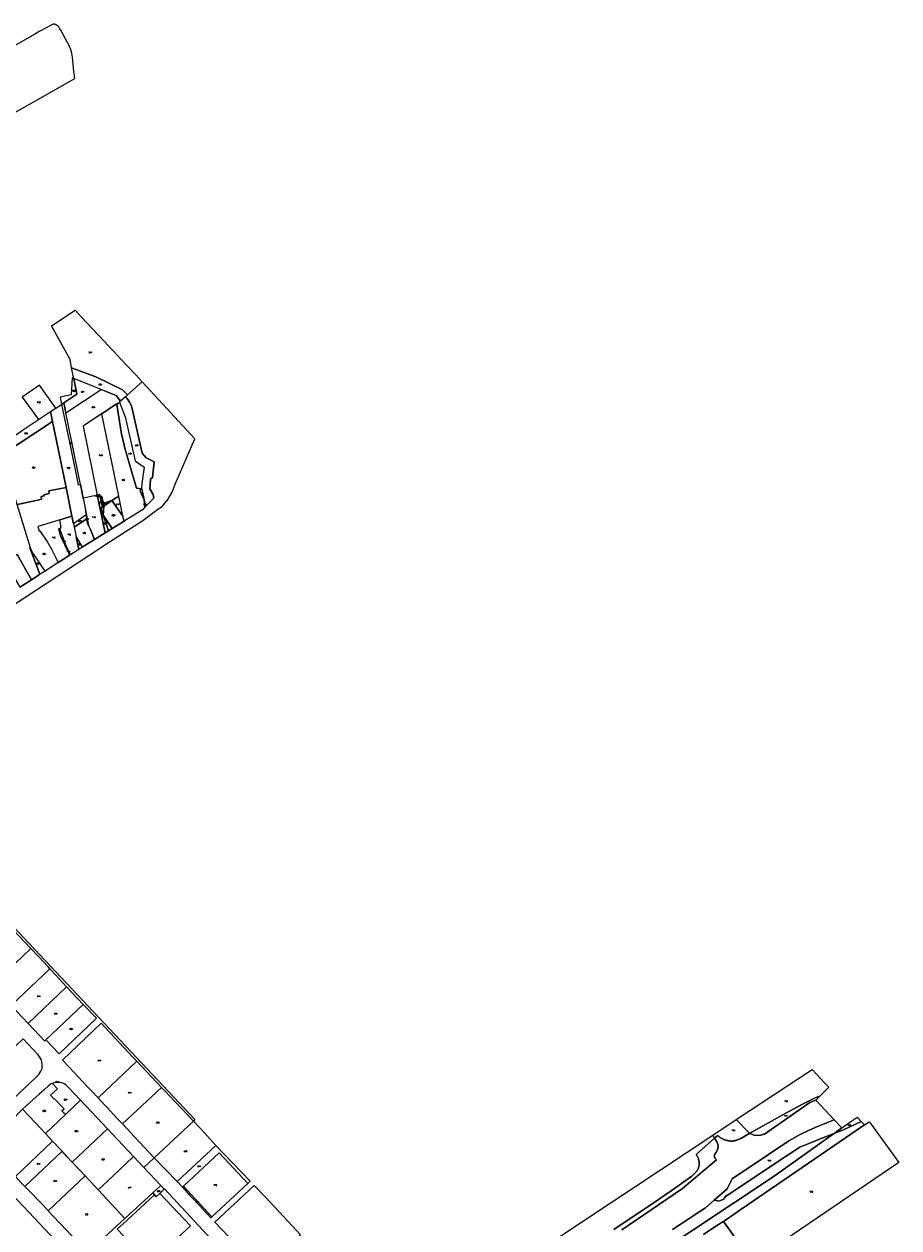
# Model space of a CAD drawing. Header units: metres. Extents: x 3 to 114181, y 112716 to 476231.
# Tile 90 of 90: x 113278 to 114181, y 474525 to 475768. Entities that reach past the tile are written whole.
import ezdxf
from ezdxf.enums import TextEntityAlignment as Align

# ---------------------------------------------------------------- set-up
doc = ezdxf.new("R2010")
doc.units = ezdxf.units.M
doc.header["$MEASUREMENT"] = 0
for name, color, linetype, lineweight in [('Kadasterperceelnummers', 14, 'Continuous', 0), ('Kadasterpercelen', 14, 'Continuous', 13), ('Pand BGT', 7, 'Continuous', 13)]:
    doc.layers.add(name, color=color, linetype=linetype, lineweight=lineweight)
doc.styles.add('Style-STANDARD', font='STANDARD.shx')

msp = doc.modelspace()

# ---------------------------------------------------------------- linework, layer by layer
at = {"layer": 'Kadasterpercelen', "linetype": 'Continuous', "flags": 128}
for points in [[(113330.5, 475472.8), (113337.2, 475465.6), (113360.1, 475441), (113383.7, 475415.9), (113393.5, 475405.5), (113399.9, 475398.6), (113384.8, 475385.3), (113379.6, 475390.6), (113351.8, 475403.8), (113326.9, 475413.3), (113325.3, 475421.6), (113306.2, 475456.4)], [(113326.9, 475413.3), (113351.8, 475403.8), (113379.6, 475390.6), (113384.8, 475385.3), (113382.6, 475383.3), (113377.5, 475378.8), (113373.1, 475384.5), (113357.5, 475390.8), (113350.7, 475393.6), (113329.1, 475402.3)], [(113317.3, 475376), (113318.9, 475377.1), (113332.4, 475386), (113329.1, 475402.3), (113328.5, 475402.5), (113327.5, 475402.9), (113326.4, 475385.3), (113315, 475383), (113316.4, 475375.4)], [(113318.9, 475377.1), (113321, 475366.6), (113357.5, 475390.8), (113350.7, 475393.6), (113329.1, 475402.3), (113332.4, 475386)], [(113292.9, 475359.8), (113305.2, 475368), (113310.7, 475371.6), (113293.8, 475395.3), (113276, 475382.8)], [(113338.8, 475278.5), (113336, 475292.7), (113321, 475366.6), (113357.5, 475390.8), (113373.1, 475384.5), (113377.5, 475378.8), (113376.3, 475377.8), (113373.5, 475375.3), (113373.4, 475376), (113358.2, 475365.8), (113357.8, 475365.5), (113339, 475352.9), (113353.5, 475281.6), (113351, 475281.1), (113349, 475280.7)], [(113307.3, 475357.6), (113305.2, 475368), (113310.7, 475371.6), (113316.4, 475375.4), (113326.2, 475329.9), (113333.8, 475292.3), (113336, 475292.7), (113338.8, 475278.5), (113341.3, 475266.6), (113342.1, 475261.3), (113328.9, 475252.2), (113327.3, 475260.2), (113321.2, 475289.7)], [(113333.8, 475292.3), (113336, 475292.7), (113321, 475366.6), (113318.9, 475377.1), (113317.3, 475376), (113316.4, 475375.4), (113326.2, 475329.9)], [(113402.7, 475269.3), (113400, 475266.6), (113381.1, 475254.9), (113380, 475260.2), (113375.7, 475280.8), (113358.2, 475365.8), (113373.4, 475376), (113373.5, 475375.3), (113378.3, 475344.8), (113379, 475342.1), (113382, 475330.3), (113393.8, 475289.1), (113398.8, 475288.4), (113397.9, 475286.3), (113401.9, 475277)], [(113373.5, 475375.3), (113376.3, 475377.8), (113382.1, 475362.5), (113392.7, 475317.1), (113401.9, 475310.6), (113399.4, 475293.9), (113399, 475289.3), (113401.9, 475277), (113397.9, 475286.3), (113398.8, 475288.4), (113393.8, 475289.1), (113382, 475330.3), (113379, 475342.1), (113378.3, 475344.8)], [(113401.9, 475277), (113403.6, 475270.2), (113411.8, 475278.5), (113411, 475282.4), (113407.6, 475288.3), (113408.5, 475298.1), (113410.3, 475299.9), (113412.1, 475316.1), (113403.8, 475320.4), (113399.8, 475325.2), (113388.9, 475374), (113386.7, 475377.8), (113385.1, 475380.5), (113384.1, 475381.9), (113382.6, 475383.3), (113377.5, 475378.8), (113376.3, 475377.8), (113382.1, 475362.5), (113392.7, 475317.1), (113401.9, 475310.6), (113399.4, 475293.9), (113399, 475289.3)], [(113292.9, 475359.8), (113305.2, 475368), (113307.3, 475357.6), (113254.7, 475322.9), (113251.9, 475331.7), (113251.5, 475332.4), (113274.7, 475347.8), (113275.3, 475348.2)], [(113353.5, 475281.6), (113356.2, 475282.3), (113356.6, 475280.2), (113358.1, 475280.5), (113359.6, 475273), (113368.5, 475276.1), (113375.7, 475280.8), (113358.2, 475365.8), (113357.8, 475365.5), (113339, 475352.9)], [(113270.6, 475272), (113254.7, 475322.9), (113307.3, 475357.6), (113321.2, 475289.7), (113303.3, 475286.2), (113303.9, 475283.3), (113298.4, 475282.2), (113298.8, 475281), (113295.5, 475280.3), (113296, 475277.5), (113292.1, 475276.7), (113292.1, 475276.4)], [(113284.6, 475227.5), (113284.6, 475227.5), (113270.6, 475272), (113254.7, 475322.9), (113210.7, 475293.8), (113214, 475288.1), (113222.1, 475274.2), (113229.8, 475261.1), (113247.4, 475231.1), (113257.4, 475214), (113257.9, 475213.1), (113270.6, 475220.4), (113285.5, 475194.4), (113290.3, 475197.4), (113294.2, 475200), (113283.9, 475227.2)], [(113306.2, 475225.8), (113308.3, 475221.8), (113313.1, 475212.1), (113309.5, 475209.8), (113299.5, 475203.4), (113290.8, 475216.6), (113286.7, 475222.6), (113285.8, 475224.3), (113285, 475226.2), (113284.6, 475227.5), (113284.6, 475227.5), (113270.6, 475272), (113292.1, 475276.4), (113292.1, 475276.7), (113296, 475277.5), (113295.5, 475280.3), (113298.8, 475281), (113298.4, 475282.2), (113303.9, 475283.3), (113303.3, 475286.2), (113321.2, 475289.7), (113327.3, 475260.2), (113314.8, 475256.3), (113307.1, 475253.9), (113291.9, 475249.4), (113293.5, 475244.5), (113294.3, 475244.8), (113302.2, 475233.2)], [(113338.8, 475278.5), (113341.3, 475266.6), (113344.5, 475250.4), (113345.5, 475248.3), (113346.6, 475246.3), (113350.5, 475236.1), (113361.5, 475242.8), (113356.4, 475267.7), (113353.8, 475280.3), (113351, 475281.1), (113349, 475280.7)], [(113351, 475281.1), (113353.8, 475280.3), (113355.2, 475280), (113356.6, 475280.2), (113356.2, 475282.3), (113353.5, 475281.6)], [(113357, 475268.2), (113358.8, 475269.3), (113356.6, 475280.2), (113355.2, 475280), (113353.8, 475280.3), (113356.4, 475267.7)], [(113356.6, 475280.2), (113358.8, 475269.3), (113360.2, 475270.2), (113359.8, 475272.4), (113359.6, 475273), (113358.1, 475280.5)], [(113380, 475260.2), (113368.5, 475276.1), (113360.2, 475270.2), (113359.6, 475261), (113368.7, 475247.3), (113381.1, 475254.9)], [(113368.5, 475276.1), (113359.6, 475273), (113359.8, 475272.4), (113360.2, 475270.2)], [(113375.7, 475280.8), (113368.5, 475276.1), (113380, 475260.2)], [(113402.7, 475269.3), (113401.9, 475277), (113403.6, 475270.2)], [(113334.3, 475225.6), (113325.7, 475220.1), (113322.8, 475225.9), (113322.6, 475226.2), (113321.8, 475227.9), (113314.4, 475247.3), (113316.3, 475248.5), (113314.8, 475256.3), (113327.3, 475260.2), (113328.9, 475252.2), (113329.6, 475248.7), (113331.6, 475238.8)], [(113328.9, 475252.2), (113329.6, 475248.7), (113342.7, 475257.4), (113342.1, 475261.3)], [(113341.3, 475266.6), (113342.1, 475261.3), (113342.7, 475257.4), (113343.4, 475252.7), (113344.5, 475250.4)], [(113356.4, 475267.7), (113361.5, 475242.8), (113364.9, 475244.9), (113357, 475268.2)], [(113357, 475268.2), (113364.9, 475244.9), (113368.7, 475247.3), (113359.6, 475261), (113360.2, 475270.2), (113358.8, 475269.3)], [(113314.8, 475256.3), (113307.1, 475253.9), (113291.9, 475249.4), (113293.5, 475244.5), (113294.3, 475244.8), (113302.2, 475233.2), (113306.2, 475225.8), (113308.3, 475221.8), (113313.1, 475212.1), (113321.2, 475217.2), (113324.9, 475219.6), (113324, 475222), (113315.5, 475239.7), (113313.9, 475247), (113314.2, 475247.2), (113314.4, 475247.3), (113316.3, 475248.5)], [(113338, 475228), (113340.6, 475229.6), (113350.5, 475236.1), (113346.6, 475246.3), (113345.5, 475248.3), (113344.5, 475250.4), (113343.4, 475252.7), (113342.7, 475257.4), (113329.6, 475248.7), (113331.6, 475238.8)], [(113314.2, 475247.2), (113314.4, 475247.3), (113321.8, 475227.9), (113324, 475222), (113315.5, 475239.7), (113313.9, 475247)], [(113334.3, 475225.6), (113331.6, 475238.8), (113338, 475228)], [(113284.6, 475227.5), (113283.9, 475227.2), (113294.2, 475200), (113299.5, 475203.4), (113290.8, 475216.6), (113286.7, 475222.6), (113285.8, 475224.3), (113285, 475226.2)], [(113322.6, 475226.2), (113322.8, 475225.9), (113325.7, 475220.1), (113324.9, 475219.6), (113324, 475222), (113321.8, 475227.9)], [(113257.9, 475213.1), (113258.7, 475211.7), (113258.9, 475211.4), (113273.4, 475186.6), (113280.7, 475191.3), (113285.5, 475194.4), (113270.6, 475220.4)], [(113304.5, 474792.6), (113264.7, 474754.9), (113255.5, 474764.6), (113252.5, 474767.8), (113244.8, 474775.9), (113233.8, 474787.6), (113200.5, 474823.3), (113201.6, 474824.3), (113240.3, 474860.8), (113242.9, 474858.1), (113247.8, 474852.9), (113255.9, 474844.3), (113272.5, 474826.8), (113284.9, 474813.6), (113293, 474805), (113302.6, 474794.7)], [(113201.6, 474824.3), (113200.5, 474823.3), (113233.8, 474787.6), (113244.8, 474775.9), (113284.9, 474813.6), (113272.5, 474826.8), (113255.9, 474844.3), (113247.8, 474852.9), (113242.9, 474858.1), (113240.3, 474860.8)], [(113264.7, 474754.9), (113304.5, 474792.6), (113302.6, 474794.7), (113293, 474805), (113284.9, 474813.6), (113244.8, 474775.9), (113252.5, 474767.8), (113255.5, 474764.6)], [(113304.5, 474792.6), (113264.7, 474754.9), (113282.1, 474736.3), (113321.7, 474774.3), (113310.3, 474786.5), (113304.7, 474792.5)], [(113339, 474755.9), (113328, 474767.5), (113321.7, 474774.3), (113282.1, 474736.3), (113299.1, 474718.3), (113300.2, 474719.4)], [(113339, 474755.9), (113352.5, 474741.7), (113314.2, 474705), (113300.2, 474719.4)], [(113394.3, 474697.4), (113390.2, 474701.7), (113357.5, 474736.7), (113317.6, 474698.6), (113324.9, 474690.8), (113329.4, 474686), (113338.7, 474676.2), (113344.1, 474670.4), (113347.6, 474666.8), (113354.2, 474659.6)], [(113265.8, 474657.7), (113290.3, 474680.9), (113293.2, 474683.7), (113295.1, 474687), (113296.4, 474689.9), (113296.4, 474691.8), (113296.5, 474694), (113296.3, 474696.4), (113295.7, 474698.7), (113294.4, 474701), (113292.5, 474703.9), (113276.8, 474720.6), (113249.5, 474694.8), (113239.7, 474685.5)], [(113419.8, 474670.4), (113394.3, 474697.4), (113354.2, 474659.6), (113355.4, 474658.2), (113363.6, 474649.6), (113373.6, 474638.7), (113379.4, 474632.6)], [(114013.2, 474637.1), (114091.5, 474688.9), (114104.2, 474675.3), (114108.8, 474670.5), (114099.4, 474661.3), (114094.7, 474659.5), (114081.5, 474653), (114064.5, 474643.8), (114043.6, 474632.2), (114027.4, 474623.1), (114026.5, 474623.6), (114026, 474624)], [(113276.4, 474647.7), (113289.5, 474633.9), (113299.9, 474622.7), (113320.6, 474642.3), (113317, 474646.1), (113319.2, 474648.2), (113309.3, 474658.7), (113309, 474658.3), (113305.3, 474662.2), (113312.5, 474669), (113307.2, 474674.5), (113306.4, 474674.3), (113305.2, 474673.8), (113303.4, 474672.2), (113298.2, 474667.6), (113293.4, 474663.4), (113290.3, 474660.5), (113283.5, 474654.3)], [(113307.2, 474674.5), (113312.5, 474669), (113305.3, 474662.2), (113309, 474658.3), (113309.3, 474658.7), (113319.2, 474648.2), (113317, 474646.1), (113320.6, 474642.3), (113336.2, 474657), (113324.1, 474669.8), (113321.1, 474672.9), (113319.2, 474673.9), (113316.8, 474674.9), (113314.7, 474675.5), (113312.3, 474675.5), (113310.2, 474675.3), (113308, 474674.8)], [(113379.4, 474632.6), (113392, 474619.3), (113412.2, 474597.6), (113452.7, 474635.5), (113422.4, 474667.6), (113419.8, 474670.4)], [(113320.6, 474642.3), (113336.2, 474657), (113363.9, 474627.7), (113327.6, 474593.2), (113322.1, 474599.1), (113317.1, 474604.4), (113307.3, 474614.9), (113299.9, 474622.7)], [(114027.4, 474623.1), (114043.6, 474632.2), (114064.5, 474643.8), (114081.5, 474653), (114094.7, 474659.5), (114099.4, 474661.3), (114095.3, 474657.3), (114089.2, 474654.7), (114042.4, 474621.9), (114041.5, 474621.9), (114038.9, 474621), (114035.2, 474620.6), (114031.6, 474621.1), (114028.4, 474622.4)], [(113276.4, 474647.7), (113289.5, 474633.9), (113299.9, 474622.7), (113307.3, 474614.9), (113268.9, 474578.4), (113255.9, 474592.4), (113252.5, 474596.3), (113250.2, 474598.7), (113248.5, 474600.6), (113246.9, 474602.6), (113246, 474604.2), (113245.3, 474605.9), (113244.9, 474607.6), (113244.6, 474609.4), (113244.6, 474610.7), (113244.8, 474612.6), (113245.2, 474615.1), (113245.7, 474617.2), (113246.4, 474618.7), (113247.2, 474619.8), (113263.8, 474635.1)], [(114122.2, 474628.5), (114138.1, 474639.7), (114142.3, 474635.3), (114124.6, 474626.9), (114114.3, 474622.9)], [(113391, 474598.9), (113369.2, 474578.3), (113354.5, 474564.5), (113341, 474578.9), (113327.6, 474593.2), (113363.9, 474627.7)], [(113412.2, 474597.6), (113435.9, 474573.2), (113476, 474610.4), (113473.1, 474613.5), (113464.1, 474623.3), (113452.7, 474635.5)], [(113990.9, 474617.9), (113990.6, 474618.5), (113989, 474621), (114013.2, 474637.1), (114026, 474624), (114026.5, 474623.6), (114027.4, 474623.1), (114022.1, 474620.1), (114017.9, 474617.7), (114017.3, 474617.3), (114016.5, 474617), (114015.8, 474616.7), (114015.1, 474616.4), (114014.4, 474616.1), (114013.6, 474615.8), (114012.8, 474615.6), (114012.1, 474615.5), (114011.3, 474615.3), (114010.5, 474615.2), (114009.7, 474615.1), (114009, 474615), (114008.2, 474615), (114007.4, 474615), (114006.6, 474615.1), (114005.8, 474615.1), (114005, 474615.2), (114004.2, 474615.4), (114003.5, 474615.5), (114002.7, 474615.7), (114002, 474616), (114001.2, 474616.2), (114000.5, 474616.5), (113999.7, 474616.8), (113999, 474617.1), (113998.3, 474617.5), (113997.7, 474617.9), (113997, 474618.3), (113996.3, 474618.8), (113995.7, 474619.3), (113995.1, 474619.8), (113994.5, 474620.3), (113994.1, 474620.8)], [(113990.5, 474553.9), (114003.9, 474565.6), (114009.1, 474576.1), (114046.4, 474601.2), (114067.6, 474615.3), (114079.1, 474621.8), (114088.4, 474626.3), (114097.3, 474630.1), (114114.5, 474636.7), (114122.2, 474628.5), (114114.3, 474622.9), (114101, 474617.6), (114078.8, 474608.6), (114058, 474595), (114029.6, 474576), (114004.2, 474559.1), (114002.6, 474557.9), (114001.2, 474556.4), (114000.4, 474555), (113995.3, 474553), (113990.8, 474553.8)], [(114145.7, 474631.8), (114150.5, 474634.9), (114152.1, 474632.7), (114181.2, 474592.7), (114055.2, 474507.1), (114029.9, 474490.3), (114000.1, 474532), (114002.2, 474533.4), (114018.1, 474544.4), (114144.8, 474631.1)], [(113278.8, 474568), (113275, 474571.8), (113268.9, 474578.4), (113307.3, 474614.9), (113317.1, 474604.4)], [(113317.1, 474604.4), (113278.8, 474568), (113285, 474561.9), (113302.6, 474543.1), (113302.8, 474542.8), (113341, 474578.9), (113327.6, 474593.2), (113322.1, 474599.1)], [(113511.2, 474573.5), (113502.2, 474582.9), (113476, 474610.4), (113435.9, 474573.2), (113441.3, 474567.3), (113442.4, 474568.4), (113479.2, 474602.7), (113508.8, 474571.3)], [(113442.4, 474568.4), (113471.9, 474536.8), (113508.8, 474571.3), (113479.2, 474602.7)], [(113410.8, 474561.5), (113419, 474568.9), (113401.5, 474587.7), (113391, 474598.9), (113369.2, 474578.3), (113354.5, 474564.5), (113382, 474535.1)], [(113302.8, 474542.8), (113341, 474578.9), (113354.5, 474564.5), (113382, 474535.1), (113343.6, 474500), (113332.8, 474511.3), (113315.8, 474529.3), (113306.9, 474538.5)], [(113419, 474568.9), (113410.8, 474561.5), (113412.4, 474559.6), (113414.4, 474557.5), (113417.9, 474560.8), (113422.6, 474565.3)], [(113470.8, 474535.7), (113471.9, 474536.8), (113442.4, 474568.4), (113441.3, 474567.3), (113448.9, 474558.8), (113454.4, 474553.1), (113467, 474539.8)], [(113474.8, 474531.1), (113482.3, 474523.3), (113483.9, 474521.8), (113493.5, 474511.4), (113504.2, 474500), (113513.1, 474490.8), (113523, 474480.1), (113563.4, 474518.3), (113555.2, 474527), (113527, 474556.9), (113515.3, 474569.2)], [(113412.4, 474559.6), (113383.9, 474533.1), (113373.9, 474523.9), (113407, 474489.2), (113407.6, 474488.5), (113449.6, 474527.3), (113417.9, 474560.8), (113414.4, 474557.5)]]:
    msp.add_lwpolyline(points, close=True, dxfattribs=at)
for points in [[(113170.3, 475105.2), (113356.9, 475227.4), (113361.4, 475230.3), (113400.5, 475255.5), (113415.9, 475267.1), (113420.4, 475270.1), (113421.6, 475271.5), (113425.8, 475276.6), (113430.7, 475284.9), (113433.9, 475293.2), (113454.2, 475339.9), (113399.9, 475398.6), (113384.8, 475385.3), (113382.6, 475383.3), (113384.1, 475381.9), (113385.1, 475380.5), (113386.7, 475377.8), (113388.9, 475374), (113399.8, 475325.2), (113403.8, 475320.4), (113412.1, 475316.1), (113410.3, 475299.9), (113408.5, 475298.1), (113407.6, 475288.3), (113411, 475282.4), (113411.8, 475278.5), (113403.6, 475270.2), (113402.7, 475269.3), (113400, 475266.6), (113381.1, 475254.9), (113368.7, 475247.3), (113364.9, 475244.9), (113361.5, 475242.8), (113350.5, 475236.1), (113340.6, 475229.6), (113338, 475228), (113334.3, 475225.6), (113325.7, 475220.1), (113324.9, 475219.6), (113321.2, 475217.2), (113313.1, 475212.1), (113309.5, 475209.8), (113299.5, 475203.4), (113294.2, 475200), (113290.3, 475197.4), (113285.5, 475194.4), (113280.7, 475191.3), (113273.4, 475186.6)], [(113264.7, 474754.9), (113282.1, 474736.3), (113299.1, 474718.3), (113300.2, 474719.4), (113314.2, 474705), (113352.5, 474741.7), (113339, 474755.9), (113328, 474767.5), (113321.7, 474774.3), (113310.3, 474786.5), (113304.7, 474792.5), (113304.5, 474792.6), (113302.6, 474794.7), (113293, 474805), (113284.9, 474813.6), (113272.5, 474826.8)], [(113266.7, 474836.3), (113454.3, 474637.1), (113452.7, 474635.5), (113422.4, 474667.6), (113419.8, 474670.4), (113394.3, 474697.4), (113390.2, 474701.7), (113357.5, 474736.7), (113317.6, 474698.6), (113324.9, 474690.8), (113329.4, 474686), (113338.7, 474676.2), (113344.1, 474670.4), (113347.6, 474666.8), (113354.2, 474659.6), (113355.4, 474658.2), (113363.6, 474649.6), (113373.6, 474638.7), (113379.4, 474632.6), (113392, 474619.3), (113412.2, 474597.6), (113401.5, 474587.7), (113391, 474598.9), (113363.9, 474627.7), (113336.2, 474657), (113324.1, 474669.8), (113321.1, 474672.9), (113319.2, 474673.9), (113316.8, 474674.9), (113314.7, 474675.5), (113312.3, 474675.5), (113310.2, 474675.3), (113308, 474674.8), (113307.2, 474674.5), (113306.4, 474674.3), (113305.2, 474673.8), (113303.4, 474672.2), (113298.2, 474667.6), (113293.4, 474663.4), (113290.3, 474660.5), (113283.5, 474654.3), (113276.4, 474647.7)], [(113265.8, 474657.7), (113290.3, 474680.9), (113293.2, 474683.7), (113295.1, 474687), (113296.4, 474689.9), (113296.4, 474691.8), (113296.5, 474694), (113296.3, 474696.4), (113295.7, 474698.7), (113294.4, 474701), (113292.5, 474703.9), (113276.8, 474720.6)], [(113895.2, 474523.2), (113957.6, 474565.9), (113992.9, 474595.5), (113991.6, 474597.1), (113990.7, 474598.8), (113990.6, 474600.2), (113991.1, 474601.5), (113992.3, 474602.9), (113993.7, 474605.2), (113994.4, 474607.3), (113994.5, 474609.6), (113994.2, 474611.8), (113993.3, 474614.2), (113990.9, 474617.9), (113994.1, 474620.8), (113994.5, 474620.3), (113995.1, 474619.8), (113995.7, 474619.3), (113996.3, 474618.8), (113997, 474618.3), (113997.7, 474617.9), (113998.3, 474617.5), (113999, 474617.1), (113999.7, 474616.8), (114000.5, 474616.5), (114001.2, 474616.2), (114002, 474616), (114002.7, 474615.7), (114003.5, 474615.5), (114004.2, 474615.4), (114005, 474615.2), (114005.8, 474615.1), (114006.6, 474615.1), (114007.4, 474615), (114008.2, 474615), (114009, 474615), (114009.7, 474615.1), (114010.5, 474615.2), (114011.3, 474615.3), (114012.1, 474615.5), (114012.8, 474615.6), (114013.6, 474615.8), (114014.4, 474616.1), (114015.1, 474616.4), (114015.8, 474616.7), (114016.5, 474617), (114017.3, 474617.3), (114017.9, 474617.7), (114022.1, 474620.1), (114027.4, 474623.1), (114028.4, 474622.4), (114031.6, 474621.1), (114035.2, 474620.6), (114038.9, 474621), (114041.5, 474621.9), (114042.4, 474621.9), (114089.2, 474654.7), (114095.3, 474657.3), (114114.5, 474636.7), (114097.3, 474630.1), (114088.4, 474626.3), (114079.1, 474621.8), (114067.6, 474615.3), (114046.4, 474601.2), (114009.1, 474576.1), (114003.9, 474565.6), (113990.5, 474553.9), (113981.4, 474545.9), (113980.5, 474545.2), (113975.8, 474542.1), (113963.7, 474534.2), (113955.5, 474528.9), (113947.5, 474523.6)], [(113927.4, 474495.7), (114052.5, 474578.8), (114111.1, 474620.6), (114114.3, 474622.9), (114124.6, 474626.9), (114142.3, 474635.3), (114145.7, 474631.8), (114144.8, 474631.1), (114018.1, 474544.4), (114002.2, 474533.4), (114000.1, 474532), (113992.2, 474527), (113979.6, 474518.6)], [(113668.9, 474409.2), (113989, 474621), (113990.6, 474618.5), (113990.9, 474617.9), (113971.9, 474601), (113972.2, 474600.6), (113972.5, 474600.1), (113972.8, 474599.6), (113973.1, 474599.1), (113973.4, 474598.6), (113973.6, 474598.1), (113973.9, 474597.6), (113974.1, 474597), (113974.3, 474596.5), (113974.4, 474595.9), (113974.6, 474595.4), (113974.7, 474594.8), (113974.8, 474594.3), (113974.9, 474593.7), (113974.9, 474593.1), (113975, 474592.6), (113975, 474592), (113975, 474591.4), (113974.9, 474590.8), (113974.9, 474590.3), (113974.8, 474589.7), (113974.7, 474589.1), (113974.6, 474588.6), (113974.4, 474588), (113974.3, 474587.5), (113974.1, 474586.9), (113973.9, 474586.4), (113973.6, 474585.9), (113973.4, 474585.4), (113973.1, 474584.9), (113972.8, 474584.4), (113972.5, 474583.9), (113972.2, 474583.4), (113967.4, 474578.8), (113946.1, 474563.4), (113927.5, 474550.8), (113886.8, 474523.7)], [(113886.8, 474523.7), (113927.5, 474550.8), (113946.1, 474563.4), (113967.4, 474578.8), (113972.2, 474583.4), (113972.5, 474583.9), (113972.8, 474584.4), (113973.1, 474584.9), (113973.4, 474585.4), (113973.6, 474585.9), (113973.9, 474586.4), (113974.1, 474586.9), (113974.3, 474587.5), (113974.4, 474588), (113974.6, 474588.6), (113974.7, 474589.1), (113974.8, 474589.7), (113974.9, 474590.3), (113974.9, 474590.8), (113975, 474591.4), (113975, 474592), (113975, 474592.6), (113974.9, 474593.1), (113974.9, 474593.7), (113974.8, 474594.3), (113974.7, 474594.8), (113974.6, 474595.4), (113974.4, 474595.9), (113974.3, 474596.5), (113974.1, 474597), (113973.9, 474597.6), (113973.6, 474598.1), (113973.4, 474598.6), (113973.1, 474599.1), (113972.8, 474599.6), (113972.5, 474600.1), (113972.2, 474600.6), (113971.9, 474601), (113990.9, 474617.9), (113993.3, 474614.2), (113994.2, 474611.8), (113994.5, 474609.6), (113994.4, 474607.3), (113993.7, 474605.2), (113992.3, 474602.9), (113991.1, 474601.5), (113990.6, 474600.2), (113990.7, 474598.8), (113991.6, 474597.1), (113992.9, 474595.5), (113957.6, 474565.9), (113895.2, 474523.2)], [(113947.5, 474523.6), (113955.5, 474528.9), (113963.7, 474534.2), (113975.8, 474542.1), (113980.5, 474545.2), (113981.4, 474545.9), (113990.5, 474553.9), (113990.8, 474553.8), (113995.3, 474553), (114000.4, 474555), (114001.2, 474556.4), (114002.6, 474557.9), (114004.2, 474559.1), (114029.6, 474576), (114058, 474595), (114078.8, 474608.6), (114101, 474617.6), (114114.3, 474622.9), (114111.1, 474620.6), (114052.5, 474578.8), (113927.4, 474495.7)], [(113331.9, 474489.3), (113244.1, 474582.2), (113236.7, 474590.2), (113235.3, 474591.2), (113233.6, 474592.2), (113231.6, 474593.2), (113230, 474593.8), (113227.9, 474594.1), (113225.5, 474594.2), (113223.3, 474594.1), (113221.2, 474593.5), (113218.4, 474592.7), (113209.5, 474584.8), (113174.4, 474552.2), (113174.3, 474552.1), (113170.1, 474546.4), (113142.2, 474507.8)], [(113331.9, 474489.3), (113244.1, 474582.2)], [(113275, 474571.8), (113278.8, 474568), (113285, 474561.9), (113302.6, 474543.1), (113302.8, 474542.8), (113306.9, 474538.5), (113315.8, 474529.3), (113332.8, 474511.3)], [(113488.1, 474495.1), (113422.8, 474565.5), (113422.6, 474565.3), (113417.9, 474560.8), (113449.6, 474527.3), (113407.6, 474488.5)], [(113373.9, 474523.9), (113383.9, 474533.1), (113412.4, 474559.6), (113410.8, 474561.5), (113382, 474535.1), (113343.6, 474500)], [(113979.6, 474518.6), (113992.2, 474527), (114000.1, 474532), (114029.9, 474490.3)]]:
    msp.add_lwpolyline(points, dxfattribs=at)
at = {"layer": 'Pand BGT', "color": 7, "linetype": 'Continuous', "lineweight": 13, "flags": 128}
msp.add_lwpolyline([(113224.8, 475652.3), (113330.1, 475711.8), (113329.9, 475714.6), (113329.8, 475715.1), (113329.6, 475716.8), (113329.2, 475719), (113328.9, 475722.8), (113328.6, 475726.5), (113328.2, 475730.1), (113327.9, 475734), (113327.1, 475738), (113326, 475741.9), (113325.1, 475744), (113324.3, 475746), (113323.6, 475747.3), (113322.9, 475748.5), (113322.1, 475750.1), (113321.3, 475751.6), (113320.4, 475753.2), (113319.6, 475754.7), (113318.3, 475757.2), (113316.9, 475759.5), (113316.4, 475760.5), (113316, 475761.3), (113314.9, 475763), (113314.4, 475763.8), (113314, 475764.5), (113313.6, 475765.1), (113313.1, 475765.7), (113312.6, 475766.2), (113312, 475766.7), (113311.4, 475767.1), (113310.7, 475767.4), (113310.1, 475767.7), (113309.8, 475767.8), (113309.5, 475767.9), (113309.1, 475767.9), (113308.7, 475768), (113308.5, 475768), (113308.1, 475768), (113307.9, 475768), (113307.8, 475768), (113307.1, 475767.5), (113293.5, 475760.2), (113288.9, 475757.5), (113241.8, 475730.6)], dxfattribs=at)

# ---------------------------------------------------------------- texts
at = {"layer": 'Kadasterperceelnummers', "linetype": 'Continuous', "lineweight": 0, "style": 'Style-STANDARD'}
for s, p in [('3291', (113346.1, 475429)), ('7058', (113329.2, 475389.2)), ('4677', (113338.2, 475388.3)), ('3292', (113356.3, 475396)), ('5109', (113293.2, 475377.6)), ('4678', (113349.2, 475372.5)), ('5080', (113280, 475345.4)), ('7091', (113326, 475335.5)), ('5198', (113357.2, 475322.8)), ('4151', (113387.3, 475324.4)), ('4152', (113394, 475333.1)), ('5081', (113287.8, 475310.2)), ('7092', (113323.6, 475309.9)), ('1386', (113380.2, 475297.3)), ('5183', (113353.7, 475281.1)), ('5185', (113356.1, 475274.1)), ('5184', (113358.2, 475275.1)), ('5197', (113362.1, 475273.2)), ('4147', (113374.5, 475272.4)), ('4150', (113402.5, 475272.1)), ('5603', (113370.3, 475260.9)), ('6112', (113335.6, 475255)), ('4681', (113342.7, 475257.2)), ('5186', (113350, 475259)), ('4145', (113360.4, 475252.2)), ('5602', (113362.8, 475253.5)), ('7748', (113308.4, 475237.9)), ('7746', (113324.3, 475241)), ('4680', (113340, 475242.5)), ('7749', (113318.9, 475233.9)), ('7747', (113323.7, 475223.3)), ('2728', (113334.7, 475230.8)), ('6250', (113291.6, 475211)), ('6251', (113298.8, 475221.1)), ('4311', (113292.8, 474764.5)), ('4312', (113310.4, 474746.3)), ('3908', (113326.3, 474730.5)), ('4313', (113355.6, 474698.1)), ('4543', (113311.9, 474675.9)), ('4314', (113386.7, 474665)), ('6407', (113320.7, 474657.7)), ('7736', (114064.6, 474656)), ('6408', (113298.5, 474646)), ('7737', (114064.5, 474641)), ('3976', (113415.9, 474634)), ('7724', (114010.2, 474626)), ('7735', (114129.9, 474631.3)), ('5285', (113331.8, 474625.1)), ('4348', (113444.4, 474604.4)), ('6197', (113292.8, 474591.4)), ('4322', (113359.2, 474596.1)), ('4315', (113458.3, 474588.8)), ('7733', (114047.3, 474594.8)), ('6198', (113309.9, 474573.6)), ('4321', (113386.8, 474567)), ('3912', (113475.3, 474569.7)), ('4009', (113416.6, 474563.2)), ('4349', (113456.5, 474552)), ('4352', (114090.8, 474562.6)), ('4320', (113342.4, 474539.3))]:
    msp.add_text(s, height=1, dxfattribs=at).set_placement(p, align=Align.MIDDLE_CENTER)

doc.saveas('drawing.dxf')
